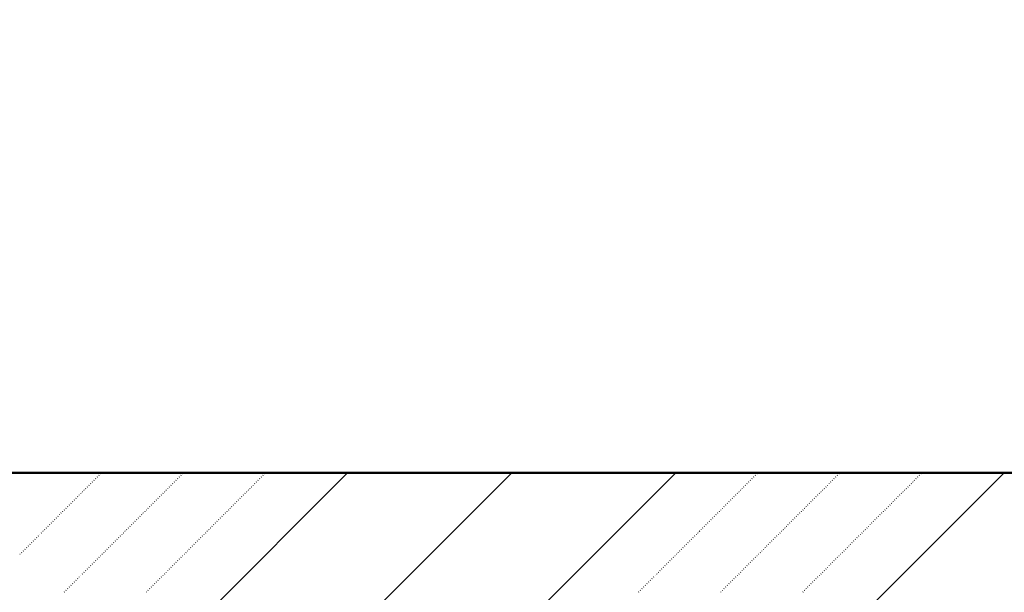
# Model space of a CAD drawing. Header units: millimetres. Extents: x 0 to 1260, y 0 to 297.
# Tile 20 of 104: x 51.07 to 61.67, y 134.47 to 140.64. Entities that reach past the tile are written whole.
import ezdxf

# ---------------------------------------------------------------- set-up
doc = ezdxf.new("R2010")
doc.units = ezdxf.units.MM
for name, pattern in [('K5LT32802', [0]), ('K5LT32806', [0]), ('K5LT_BASIC', [0])]:
    doc.linetypes.add(name, pattern=pattern)
doc.layers.add('Системный слой', color=7, linetype='Continuous')

# ---------------------------------------------------------------- blocks, each defined once
blk = doc.blocks.new('U86')
at = {"layer": 'Системный слой', "color": 7, "linetype": 'K5LT32802', "lineweight": 9}
for p, q in [((43.894, 117.98), (61.67, 135.756)), ((43.9, 121.52), (58.135, 135.756)), ((43.902, 123.291), (56.367, 135.756)), ((43.905, 125.061), (54.599, 135.756))]:
    blk.add_line(p, q, dxfattribs=at)
at = {"layer": 'Системный слой', "color": 7, "linetype": 'K5LT32806', "lineweight": 18}
for p, q in [((51.847, 135.655), (51.851, 135.659)), ((51.865, 135.673), (51.869, 135.677)), ((51.883, 135.691), (51.886, 135.694)), ((51.9, 135.708), (51.904, 135.712)), ((51.918, 135.726), (51.922, 135.73)), ((51.936, 135.744), (51.939, 135.747)), ((52.731, 135.655), (52.735, 135.659)), ((52.749, 135.673), (52.752, 135.677)), ((52.767, 135.691), (52.77, 135.694)), ((52.784, 135.708), (52.788, 135.712)), ((52.802, 135.726), (52.805, 135.73)), ((52.82, 135.744), (52.823, 135.747)), ((53.615, 135.655), (53.619, 135.659)), ((53.633, 135.673), (53.636, 135.677)), ((53.65, 135.691), (53.654, 135.694)), ((53.668, 135.708), (53.672, 135.712)), ((53.686, 135.726), (53.689, 135.73)), ((53.704, 135.744), (53.707, 135.747)), ((58.918, 135.655), (58.922, 135.659)), ((58.936, 135.673), (58.94, 135.677)), ((58.954, 135.691), (58.957, 135.694)), ((58.971, 135.708), (58.975, 135.712)), ((58.989, 135.726), (58.993, 135.73)), ((59.007, 135.744), (59.01, 135.747)), ((59.802, 135.655), (59.806, 135.659)), ((59.82, 135.673), (59.824, 135.677)), ((59.838, 135.691), (59.841, 135.694)), ((59.855, 135.708), (59.859, 135.712)), ((59.873, 135.726), (59.877, 135.73)), ((59.891, 135.744), (59.894, 135.747)), ((60.686, 135.655), (60.69, 135.659)), ((60.704, 135.673), (60.707, 135.677)), ((60.722, 135.691), (60.725, 135.694)), ((60.739, 135.708), (60.743, 135.712)), ((60.757, 135.726), (60.76, 135.73)), ((60.775, 135.744), (60.778, 135.747)), ((51.741, 135.549), (51.745, 135.553)), ((51.759, 135.567), (51.762, 135.571)), ((51.777, 135.585), (51.78, 135.588)), ((51.794, 135.602), (51.798, 135.606)), ((51.812, 135.62), (51.816, 135.624)), ((51.83, 135.638), (51.833, 135.641)), ((52.625, 135.549), (52.629, 135.553)), ((52.643, 135.567), (52.646, 135.571)), ((52.661, 135.585), (52.664, 135.588)), ((52.678, 135.602), (52.682, 135.606)), ((52.696, 135.62), (52.699, 135.624)), ((52.714, 135.638), (52.717, 135.641)), ((53.509, 135.549), (53.513, 135.553)), ((53.527, 135.567), (53.53, 135.571)), ((53.544, 135.585), (53.548, 135.588)), ((53.562, 135.602), (53.566, 135.606)), ((53.58, 135.62), (53.583, 135.624)), ((53.597, 135.638), (53.601, 135.641)), ((58.812, 135.549), (58.816, 135.553)), ((58.83, 135.567), (58.834, 135.571)), ((58.848, 135.585), (58.851, 135.588)), ((58.865, 135.602), (58.869, 135.606)), ((58.883, 135.62), (58.887, 135.624)), ((58.901, 135.638), (58.904, 135.641)), ((59.696, 135.549), (59.7, 135.553)), ((59.714, 135.567), (59.717, 135.571)), ((59.732, 135.585), (59.735, 135.588)), ((59.749, 135.602), (59.753, 135.606)), ((59.767, 135.62), (59.77, 135.624)), ((59.785, 135.638), (59.788, 135.641)), ((60.58, 135.549), (60.584, 135.553)), ((60.598, 135.567), (60.601, 135.571)), ((60.615, 135.585), (60.619, 135.588)), ((60.633, 135.602), (60.637, 135.606)), ((60.651, 135.62), (60.654, 135.624)), ((60.669, 135.638), (60.672, 135.641)), ((51.635, 135.443), (51.639, 135.447)), ((51.653, 135.461), (51.656, 135.465)), ((51.671, 135.479), (51.674, 135.482)), ((51.688, 135.496), (51.692, 135.5)), ((51.706, 135.514), (51.709, 135.518)), ((51.724, 135.532), (51.727, 135.535)), ((52.519, 135.443), (52.523, 135.447)), ((52.537, 135.461), (52.54, 135.465)), ((52.554, 135.479), (52.558, 135.482)), ((52.572, 135.496), (52.576, 135.5)), ((52.59, 135.514), (52.593, 135.518)), ((52.607, 135.532), (52.611, 135.535)), ((53.403, 135.443), (53.407, 135.447)), ((53.421, 135.461), (53.424, 135.465)), ((53.438, 135.479), (53.442, 135.482)), ((53.456, 135.496), (53.46, 135.5)), ((53.474, 135.514), (53.477, 135.518)), ((53.491, 135.532), (53.495, 135.535)), ((58.706, 135.443), (58.71, 135.447)), ((58.724, 135.461), (58.727, 135.465)), ((58.742, 135.479), (58.745, 135.482)), ((58.759, 135.496), (58.763, 135.5)), ((58.777, 135.514), (58.781, 135.518)), ((58.795, 135.532), (58.798, 135.535)), ((59.59, 135.443), (59.594, 135.447)), ((59.608, 135.461), (59.611, 135.465)), ((59.626, 135.479), (59.629, 135.482)), ((59.643, 135.496), (59.647, 135.5)), ((59.661, 135.514), (59.664, 135.518)), ((59.679, 135.532), (59.682, 135.535)), ((60.474, 135.443), (60.478, 135.447)), ((60.492, 135.461), (60.495, 135.465)), ((60.509, 135.479), (60.513, 135.482)), ((60.527, 135.496), (60.531, 135.5)), ((60.545, 135.514), (60.548, 135.518)), ((60.562, 135.532), (60.566, 135.535)), ((51.529, 135.337), (51.533, 135.341)), ((51.547, 135.355), (51.55, 135.358)), ((51.565, 135.373), (51.568, 135.376)), ((51.582, 135.39), (51.586, 135.394)), ((51.6, 135.408), (51.603, 135.411)), ((51.618, 135.426), (51.621, 135.429)), ((52.413, 135.337), (52.417, 135.341)), ((52.431, 135.355), (52.434, 135.358)), ((52.448, 135.373), (52.452, 135.376)), ((52.466, 135.39), (52.47, 135.394)), ((52.484, 135.408), (52.487, 135.411)), ((52.501, 135.426), (52.505, 135.429)), ((53.297, 135.337), (53.3, 135.341)), ((53.315, 135.355), (53.318, 135.358)), ((53.332, 135.373), (53.336, 135.376)), ((53.35, 135.39), (53.353, 135.394)), ((53.368, 135.408), (53.371, 135.411)), ((53.385, 135.426), (53.389, 135.429)), ((58.6, 135.337), (58.604, 135.341)), ((58.618, 135.355), (58.621, 135.358)), ((58.636, 135.373), (58.639, 135.376)), ((58.653, 135.39), (58.657, 135.394)), ((58.671, 135.408), (58.674, 135.411)), ((58.689, 135.426), (58.692, 135.429)), ((59.484, 135.337), (59.488, 135.341)), ((59.502, 135.355), (59.505, 135.358)), ((59.519, 135.373), (59.523, 135.376)), ((59.537, 135.39), (59.541, 135.394)), ((59.555, 135.408), (59.558, 135.411)), ((59.572, 135.426), (59.576, 135.429)), ((60.368, 135.337), (60.372, 135.341)), ((60.386, 135.355), (60.389, 135.358)), ((60.403, 135.373), (60.407, 135.376)), ((60.421, 135.39), (60.425, 135.394)), ((60.439, 135.408), (60.442, 135.411)), ((60.456, 135.426), (60.46, 135.429)), ((51.423, 135.231), (51.427, 135.235)), ((51.441, 135.249), (51.444, 135.252)), ((51.458, 135.267), (51.462, 135.27)), ((51.476, 135.284), (51.48, 135.288)), ((51.494, 135.302), (51.497, 135.305)), ((51.511, 135.32), (51.515, 135.323)), ((52.307, 135.231), (52.311, 135.235)), ((52.325, 135.249), (52.328, 135.252)), ((52.342, 135.267), (52.346, 135.27)), ((52.36, 135.284), (52.364, 135.288)), ((52.378, 135.302), (52.381, 135.305)), ((52.395, 135.32), (52.399, 135.323)), ((53.191, 135.231), (53.194, 135.235)), ((53.209, 135.249), (53.212, 135.252)), ((53.226, 135.267), (53.23, 135.27)), ((53.244, 135.284), (53.247, 135.288)), ((53.262, 135.302), (53.265, 135.305)), ((53.279, 135.32), (53.283, 135.323)), ((58.494, 135.231), (58.498, 135.235)), ((58.512, 135.249), (58.515, 135.252)), ((58.53, 135.267), (58.533, 135.27)), ((58.547, 135.284), (58.551, 135.288)), ((58.565, 135.302), (58.568, 135.305)), ((58.583, 135.32), (58.586, 135.323)), ((59.378, 135.231), (59.382, 135.235)), ((59.396, 135.249), (59.399, 135.252)), ((59.413, 135.267), (59.417, 135.27)), ((59.431, 135.284), (59.435, 135.288)), ((59.449, 135.302), (59.452, 135.305)), ((59.466, 135.32), (59.47, 135.323)), ((60.262, 135.231), (60.265, 135.235)), ((60.28, 135.249), (60.283, 135.252)), ((60.297, 135.267), (60.301, 135.27)), ((60.315, 135.284), (60.318, 135.288)), ((60.333, 135.302), (60.336, 135.305)), ((60.35, 135.32), (60.354, 135.323)), ((51.317, 135.125), (51.321, 135.129)), ((51.335, 135.143), (51.338, 135.146)), ((51.352, 135.16), (51.356, 135.164)), ((51.37, 135.178), (51.374, 135.182)), ((51.388, 135.196), (51.391, 135.199)), ((51.405, 135.213), (51.409, 135.217)), ((52.201, 135.125), (52.204, 135.129)), ((52.219, 135.143), (52.222, 135.146)), ((52.236, 135.16), (52.24, 135.164)), ((52.254, 135.178), (52.257, 135.182)), ((52.272, 135.196), (52.275, 135.199)), ((52.289, 135.213), (52.293, 135.217)), ((53.085, 135.125), (53.088, 135.129)), ((53.102, 135.143), (53.106, 135.146)), ((53.12, 135.16), (53.124, 135.164)), ((53.138, 135.178), (53.141, 135.182)), ((53.155, 135.196), (53.159, 135.199)), ((53.173, 135.213), (53.177, 135.217)), ((58.388, 135.125), (58.392, 135.129)), ((58.406, 135.143), (58.409, 135.146)), ((58.423, 135.16), (58.427, 135.164)), ((58.441, 135.178), (58.445, 135.182)), ((58.459, 135.196), (58.462, 135.199)), ((58.476, 135.213), (58.48, 135.217)), ((59.272, 135.125), (59.276, 135.129)), ((59.29, 135.143), (59.293, 135.146)), ((59.307, 135.16), (59.311, 135.164)), ((59.325, 135.178), (59.329, 135.182)), ((59.343, 135.196), (59.346, 135.199)), ((59.36, 135.213), (59.364, 135.217)), ((60.156, 135.125), (60.159, 135.129)), ((60.174, 135.143), (60.177, 135.146)), ((60.191, 135.16), (60.195, 135.164)), ((60.209, 135.178), (60.212, 135.182)), ((60.227, 135.196), (60.23, 135.199)), ((60.244, 135.213), (60.248, 135.217)), ((51.211, 135.019), (51.214, 135.023)), ((51.229, 135.037), (51.232, 135.04)), ((51.246, 135.054), (51.25, 135.058)), ((51.264, 135.072), (51.268, 135.076)), ((51.282, 135.09), (51.285, 135.093)), ((51.299, 135.107), (51.303, 135.111)), ((52.095, 135.019), (52.098, 135.023)), ((52.113, 135.037), (52.116, 135.04)), ((52.13, 135.054), (52.134, 135.058)), ((52.148, 135.072), (52.151, 135.076)), ((52.166, 135.09), (52.169, 135.093)), ((52.183, 135.107), (52.187, 135.111)), ((52.979, 135.019), (52.982, 135.023)), ((52.996, 135.037), (53, 135.04)), ((53.014, 135.054), (53.018, 135.058)), ((53.032, 135.072), (53.035, 135.076)), ((53.049, 135.09), (53.053, 135.093)), ((53.067, 135.107), (53.071, 135.111)), ((58.282, 135.019), (58.286, 135.023)), ((58.3, 135.037), (58.303, 135.04)), ((58.317, 135.054), (58.321, 135.058)), ((58.335, 135.072), (58.339, 135.076)), ((58.353, 135.09), (58.356, 135.093)), ((58.37, 135.107), (58.374, 135.111)), ((59.166, 135.019), (59.169, 135.023)), ((59.184, 135.037), (59.187, 135.04)), ((59.201, 135.054), (59.205, 135.058)), ((59.219, 135.072), (59.222, 135.076)), ((59.237, 135.09), (59.24, 135.093)), ((59.254, 135.107), (59.258, 135.111)), ((60.05, 135.019), (60.053, 135.023)), ((60.067, 135.037), (60.071, 135.04)), ((60.085, 135.054), (60.089, 135.058)), ((60.103, 135.072), (60.106, 135.076)), ((60.12, 135.09), (60.124, 135.093)), ((60.138, 135.107), (60.142, 135.111)), ((51.105, 134.913), (51.108, 134.917)), ((51.123, 134.931), (51.126, 134.934)), ((51.14, 134.948), (51.144, 134.952)), ((51.158, 134.966), (51.161, 134.97)), ((51.176, 134.984), (51.179, 134.987)), ((51.193, 135.001), (51.197, 135.005)), ((51.989, 134.913), (51.992, 134.917)), ((52.006, 134.931), (52.01, 134.934)), ((52.024, 134.948), (52.028, 134.952)), ((52.042, 134.966), (52.045, 134.97)), ((52.059, 134.984), (52.063, 134.987)), ((52.077, 135.001), (52.081, 135.005)), ((52.873, 134.913), (52.876, 134.917)), ((52.89, 134.931), (52.894, 134.934)), ((52.908, 134.948), (52.912, 134.952)), ((52.926, 134.966), (52.929, 134.97)), ((52.943, 134.984), (52.947, 134.987)), ((52.961, 135.001), (52.965, 135.005)), ((58.176, 134.913), (58.179, 134.917)), ((58.194, 134.931), (58.197, 134.934)), ((58.211, 134.948), (58.215, 134.952)), ((58.229, 134.966), (58.233, 134.97)), ((58.247, 134.984), (58.25, 134.987)), ((58.264, 135.001), (58.268, 135.005)), ((59.06, 134.913), (59.063, 134.917)), ((59.078, 134.931), (59.081, 134.934)), ((59.095, 134.948), (59.099, 134.952)), ((59.113, 134.966), (59.116, 134.97)), ((59.131, 134.984), (59.134, 134.987)), ((59.148, 135.001), (59.152, 135.005)), ((59.944, 134.913), (59.947, 134.917)), ((59.961, 134.931), (59.965, 134.934)), ((59.979, 134.948), (59.983, 134.952)), ((59.997, 134.966), (60, 134.97)), ((60.014, 134.984), (60.018, 134.987)), ((60.032, 135.001), (60.036, 135.005)), ((51.07, 134.878), (51.073, 134.881)), ((51.087, 134.895), (51.091, 134.899)), ((51.883, 134.807), (51.886, 134.81)), ((51.9, 134.825), (51.904, 134.828)), ((51.918, 134.842), (51.922, 134.846)), ((51.936, 134.86), (51.939, 134.863)), ((51.953, 134.878), (51.957, 134.881)), ((51.971, 134.895), (51.975, 134.899)), ((52.767, 134.807), (52.77, 134.81)), ((52.784, 134.825), (52.788, 134.828)), ((52.802, 134.842), (52.805, 134.846)), ((52.82, 134.86), (52.823, 134.863)), ((52.837, 134.878), (52.841, 134.881)), ((52.855, 134.895), (52.859, 134.899)), ((58.07, 134.807), (58.073, 134.81)), ((58.088, 134.825), (58.091, 134.828)), ((58.105, 134.842), (58.109, 134.846)), ((58.123, 134.86), (58.126, 134.863)), ((58.141, 134.878), (58.144, 134.881)), ((58.158, 134.895), (58.162, 134.899)), ((58.954, 134.807), (58.957, 134.81)), ((58.971, 134.825), (58.975, 134.828)), ((58.989, 134.842), (58.993, 134.846)), ((59.007, 134.86), (59.01, 134.863)), ((59.024, 134.878), (59.028, 134.881)), ((59.042, 134.895), (59.046, 134.899)), ((59.838, 134.807), (59.841, 134.81)), ((59.855, 134.825), (59.859, 134.828)), ((59.873, 134.842), (59.877, 134.846)), ((59.891, 134.86), (59.894, 134.863)), ((59.908, 134.878), (59.912, 134.881)), ((59.926, 134.895), (59.93, 134.899)), ((51.777, 134.701), (51.78, 134.704)), ((51.794, 134.719), (51.798, 134.722)), ((51.812, 134.736), (51.816, 134.74)), ((51.83, 134.754), (51.833, 134.757)), ((51.847, 134.772), (51.851, 134.775)), ((51.865, 134.789), (51.869, 134.793)), ((52.661, 134.701), (52.664, 134.704)), ((52.678, 134.719), (52.682, 134.722)), ((52.696, 134.736), (52.699, 134.74)), ((52.714, 134.754), (52.717, 134.757)), ((52.731, 134.772), (52.735, 134.775)), ((52.749, 134.789), (52.752, 134.793)), ((57.964, 134.701), (57.967, 134.704)), ((57.981, 134.719), (57.985, 134.722)), ((57.999, 134.736), (58.003, 134.74)), ((58.017, 134.754), (58.02, 134.757)), ((58.035, 134.772), (58.038, 134.775)), ((58.052, 134.789), (58.056, 134.793)), ((58.848, 134.701), (58.851, 134.704)), ((58.865, 134.719), (58.869, 134.722)), ((58.883, 134.736), (58.887, 134.74)), ((58.901, 134.754), (58.904, 134.757)), ((58.918, 134.772), (58.922, 134.775)), ((58.936, 134.789), (58.94, 134.793)), ((59.732, 134.701), (59.735, 134.704)), ((59.749, 134.719), (59.753, 134.722)), ((59.767, 134.736), (59.77, 134.74)), ((59.785, 134.754), (59.788, 134.757)), ((59.802, 134.772), (59.806, 134.775)), ((59.82, 134.789), (59.824, 134.793)), ((51.671, 134.595), (51.674, 134.598)), ((51.688, 134.612), (51.692, 134.616)), ((51.706, 134.63), (51.709, 134.634)), ((51.724, 134.648), (51.727, 134.651)), ((51.741, 134.665), (51.745, 134.669)), ((51.759, 134.683), (51.762, 134.687)), ((52.554, 134.595), (52.558, 134.598)), ((52.572, 134.612), (52.576, 134.616)), ((52.59, 134.63), (52.593, 134.634)), ((52.607, 134.648), (52.611, 134.651)), ((52.625, 134.665), (52.629, 134.669)), ((52.643, 134.683), (52.646, 134.687)), ((57.858, 134.595), (57.861, 134.598)), ((57.875, 134.612), (57.879, 134.616)), ((57.893, 134.63), (57.897, 134.634)), ((57.911, 134.648), (57.914, 134.651)), ((57.928, 134.665), (57.932, 134.669)), ((57.946, 134.683), (57.95, 134.687)), ((58.742, 134.595), (58.745, 134.598)), ((58.759, 134.612), (58.763, 134.616)), ((58.777, 134.63), (58.781, 134.634)), ((58.795, 134.648), (58.798, 134.651)), ((58.812, 134.665), (58.816, 134.669)), ((58.83, 134.683), (58.834, 134.687)), ((59.626, 134.595), (59.629, 134.598)), ((59.643, 134.612), (59.647, 134.616)), ((59.661, 134.63), (59.664, 134.634)), ((59.679, 134.648), (59.682, 134.651)), ((59.696, 134.665), (59.7, 134.669)), ((59.714, 134.683), (59.717, 134.687)), ((51.565, 134.489), (51.568, 134.492)), ((51.582, 134.506), (51.586, 134.51)), ((51.6, 134.524), (51.603, 134.528)), ((51.618, 134.542), (51.621, 134.545)), ((51.635, 134.559), (51.639, 134.563)), ((51.653, 134.577), (51.656, 134.581)), ((52.448, 134.489), (52.452, 134.492)), ((52.466, 134.506), (52.47, 134.51)), ((52.484, 134.524), (52.487, 134.528)), ((52.501, 134.542), (52.505, 134.545)), ((52.519, 134.559), (52.523, 134.563)), ((52.537, 134.577), (52.54, 134.581)), ((57.752, 134.489), (57.755, 134.492)), ((57.769, 134.506), (57.773, 134.51)), ((57.787, 134.524), (57.791, 134.528)), ((57.805, 134.542), (57.808, 134.545)), ((57.822, 134.559), (57.826, 134.563)), ((57.84, 134.577), (57.844, 134.581)), ((58.636, 134.489), (58.639, 134.492)), ((58.653, 134.506), (58.657, 134.51)), ((58.671, 134.524), (58.674, 134.528)), ((58.689, 134.542), (58.692, 134.545)), ((58.706, 134.559), (58.71, 134.563)), ((58.724, 134.577), (58.727, 134.581)), ((59.519, 134.489), (59.523, 134.492)), ((59.537, 134.506), (59.541, 134.51)), ((59.555, 134.524), (59.558, 134.528)), ((59.572, 134.542), (59.576, 134.545)), ((59.59, 134.559), (59.594, 134.563)), ((59.608, 134.577), (59.611, 134.581)), ((51.547, 134.471), (51.55, 134.475)), ((52.431, 134.471), (52.434, 134.475)), ((57.734, 134.471), (57.738, 134.475)), ((58.618, 134.471), (58.621, 134.475)), ((59.502, 134.471), (59.505, 134.475))]:
    blk.add_line(p, q, dxfattribs=at)

msp = doc.modelspace()

# ---------------------------------------------------------------- linework, layer by layer
at = {"layer": 'Системный слой', "color": 7, "linetype": 'K5LT_BASIC', "lineweight": 50}
msp.add_line((63.92073, 135.75584), (43.92073, 135.75584), dxfattribs=at)

# ---------------------------------------------------------------- block references
at = {"layer": 'Системный слой'}
msp.add_blockref('U86', (0, 0), dxfattribs=at)

doc.saveas('drawing.dxf')
